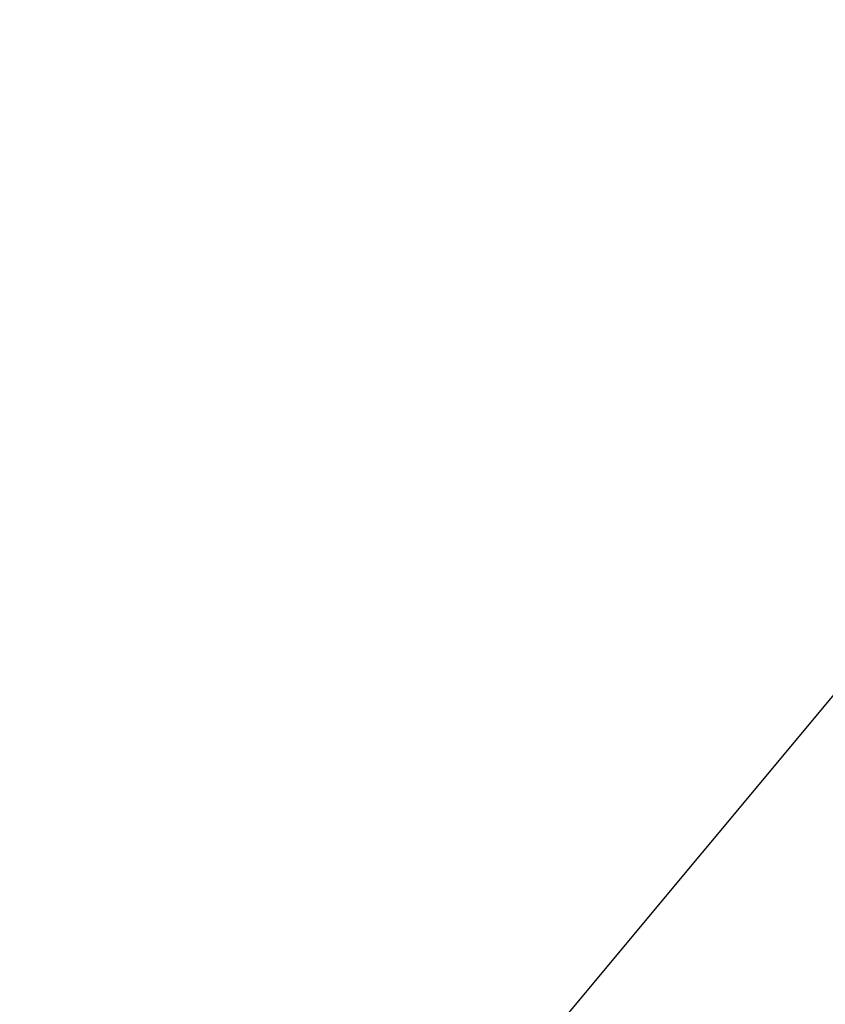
# Model space of a CAD drawing. Extents: x 432 to 817, y -34 to 84.
# Tile 191 of 218: x 469.01834 to 469.02641, y 39.46739 to 39.47726. Entities that reach past the tile are written whole.
import ezdxf

# ---------------------------------------------------------------- set-up
doc = ezdxf.new("R2010")
doc.units = 0
doc.header["$LTSCALE"] = 25.4
doc.layers.get('0').update_dxf_attribs({"color": 13, "linetype": 'CONTINUOUS'})

# ---------------------------------------------------------------- blocks, each defined once
blk = doc.blocks.new('QUEBECK-5405-5403_STL')
at = {"color": 7}
blk.add_line((40.9224548, 73.3272552, 71.751564), (45.0908813, 73.6028671, 76.7504654), dxfattribs=at)
blk.add_line((40.9224548, 73.3272552, 71.751564), (45.0908813, 73.6028671, 76.7504654), dxfattribs=at)
mesh = blk.add_polyface(dxfattribs=at)
corners = [(43.3047104, 87.5413742, 74.6066437), (40.8461227, 87.5413742, 73.4694366), (40.5574532, 87.5413742, 74.4023895)]
mesh.append_faces([[corners[k] for k in face] for face in [(0, 1, 2)]], dxfattribs={"color": 7})
mesh = blk.add_polyface(dxfattribs=at)
corners = [(43.8647461, 77.5671387, 76.5231018), (40.7958374, 76.9442444, 73.6031723), (40.8461227, 77.2853241, 73.4694366)]
mesh.append_faces([[corners[k] for k in face] for face in [(0, 1, 2)]], dxfattribs={"color": 7})
mesh = blk.add_polyface(dxfattribs=at)
corners = [(43.6686401, 74.9385071, 76.7047424), (40.8461227, 74.5974274, 73.4694366), (40.7958374, 74.9385071, 73.6031723)]
mesh.append_faces([[corners[k] for k in face] for face in [(0, 1, 2)]], dxfattribs={"color": 7})
mesh = blk.add_polyface(dxfattribs=at)
corners = [(43.6686401, 74.9385071, 76.7047424), (43.8647461, 74.3156128, 76.5231018), (40.8461227, 74.5974274, 73.4694366)]
mesh.append_faces([[corners[k] for k in face] for face in [(0, 1, 2)]], dxfattribs={"color": 7})
mesh = blk.add_polyface(dxfattribs=at)
corners = [(43.2209625, 70.9413757, 77.1194), (40.5574532, 70.9413757, 74.4023895), (40.8461227, 70.9413757, 73.4694366)]
mesh.append_faces([[corners[k] for k in face] for face in [(0, 1, 2)]], dxfattribs={"color": 7})

msp = doc.modelspace()

# ---------------------------------------------------------------- block references
at = {"color": 0, "extrusion": (0, 1, -4.996e-16), "rotation": 180}
msp.add_blockref('QUEBECK-5405-5403_STL', (-426.6692572, 1899.7250942, -34.0017052), dxfattribs=at)

doc.saveas('drawing.dxf')
